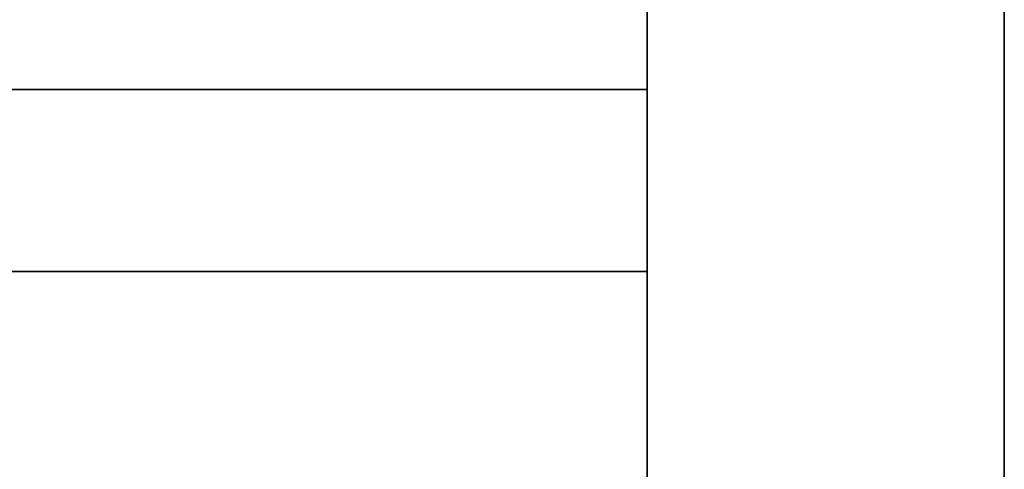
# Model space of a CAD drawing. Header units: millimetres. Extents: x 17747 to 112039, y -74980 to 446921.
# Tile 53 of 256: x 46220 to 46358, y -74414 to -74351. Entities that reach past the tile are written whole.
import ezdxf

# ---------------------------------------------------------------- set-up
doc = ezdxf.new("R2010")
doc.units = ezdxf.units.MM
doc.layers.add('UT_ZAŘÍZENÍ - OT', color=3, linetype='Continuous', lineweight=35)

msp = doc.modelspace()

# ---------------------------------------------------------------- linework, layer by layer
at = {"layer": 'UT_ZAŘÍZENÍ - OT', "linetype": 'Continuous'}
for p, q in [((46307.88, -72636.11), (46307.88, -74456.11)), ((46357.88, -74456.11), (46357.88, -72636.11)), ((45807.88, -74360.38), (46307.88, -74360.38)), ((45807.88, -74360.38), (46307.88, -74360.38)), ((45807.88, -74360.38), (46307.88, -74360.38)), ((45807.88, -74360.38), (46307.88, -74360.38)), ((45807.88, -74360.38), (46307.88, -74360.38)), ((45807.88, -74360.38), (46307.88, -74360.38)), ((45807.88, -74360.38), (46307.88, -74360.38)), ((45807.88, -74360.38), (46307.88, -74360.38)), ((45807.88, -74360.38), (46307.88, -74360.38)), ((45807.88, -74360.38), (46307.88, -74360.38)), ((45807.88, -74360.38), (46307.88, -74360.38)), ((45807.88, -74360.38), (46307.88, -74360.38)), ((45807.88, -74360.38), (46307.88, -74360.38)), ((45807.88, -74360.38), (46307.88, -74360.38)), ((45807.88, -74360.38), (46307.88, -74360.38)), ((45807.88, -74360.38), (46307.88, -74360.38)), ((45807.88, -74360.38), (46307.88, -74360.38)), ((45807.88, -74360.38), (46307.88, -74360.38)), ((45807.88, -74360.38), (46307.88, -74360.38)), ((45807.88, -74360.38), (46307.88, -74360.38)), ((45807.88, -74360.38), (46307.88, -74360.38)), ((45807.88, -74360.38), (46307.88, -74360.38)), ((45807.88, -74360.38), (46307.88, -74360.38)), ((45807.88, -74360.38), (46307.88, -74360.38)), ((45807.88, -74360.38), (46307.88, -74360.38)), ((45807.88, -74360.38), (46307.88, -74360.38)), ((45807.88, -74360.38), (46307.88, -74360.38)), ((45807.88, -74360.38), (46307.88, -74360.38)), ((45807.88, -74360.38), (46307.88, -74360.38)), ((45807.88, -74360.38), (46307.88, -74360.38)), ((45807.88, -74360.38), (46307.88, -74360.38)), ((45807.88, -74360.38), (46307.88, -74360.38)), ((45807.88, -74360.38), (46307.88, -74360.38)), ((45807.88, -74360.38), (46307.88, -74360.38)), ((45807.88, -74385.84), (46307.88, -74385.84)), ((45807.88, -74385.84), (46307.88, -74385.84)), ((45807.88, -74385.84), (46307.88, -74385.84)), ((45807.88, -74385.84), (46307.88, -74385.84)), ((45807.88, -74385.84), (46307.88, -74385.84)), ((45807.88, -74385.84), (46307.88, -74385.84)), ((45807.88, -74385.84), (46307.88, -74385.84)), ((45807.88, -74385.84), (46307.88, -74385.84)), ((45807.88, -74385.84), (46307.88, -74385.84)), ((45807.88, -74385.84), (46307.88, -74385.84)), ((45807.88, -74385.84), (46307.88, -74385.84)), ((45807.88, -74385.84), (46307.88, -74385.84)), ((45807.88, -74385.84), (46307.88, -74385.84)), ((45807.88, -74385.84), (46307.88, -74385.84)), ((45807.88, -74385.84), (46307.88, -74385.84)), ((45807.88, -74385.84), (46307.88, -74385.84)), ((45807.88, -74385.84), (46307.88, -74385.84)), ((45807.88, -74385.84), (46307.88, -74385.84)), ((45807.88, -74385.84), (46307.88, -74385.84)), ((45807.88, -74385.84), (46307.88, -74385.84)), ((45807.88, -74385.84), (46307.88, -74385.84)), ((45807.88, -74385.84), (46307.88, -74385.84)), ((45807.88, -74385.84), (46307.88, -74385.84)), ((45807.88, -74385.84), (46307.88, -74385.84)), ((45807.88, -74385.84), (46307.88, -74385.84)), ((45807.88, -74385.84), (46307.88, -74385.84)), ((45807.88, -74385.84), (46307.88, -74385.84)), ((45807.88, -74385.84), (46307.88, -74385.84)), ((45807.88, -74385.84), (46307.88, -74385.84)), ((45807.88, -74385.84), (46307.88, -74385.84)), ((45807.88, -74385.84), (46307.88, -74385.84)), ((45807.88, -74385.84), (46307.88, -74385.84)), ((45807.88, -74385.84), (46307.88, -74385.84)), ((45807.88, -74385.84), (46307.88, -74385.84)), ((46307.88, -74406.11), (46307.88, -74406.11))]:
    msp.add_line(p, q, dxfattribs=at)

doc.saveas('drawing.dxf')
